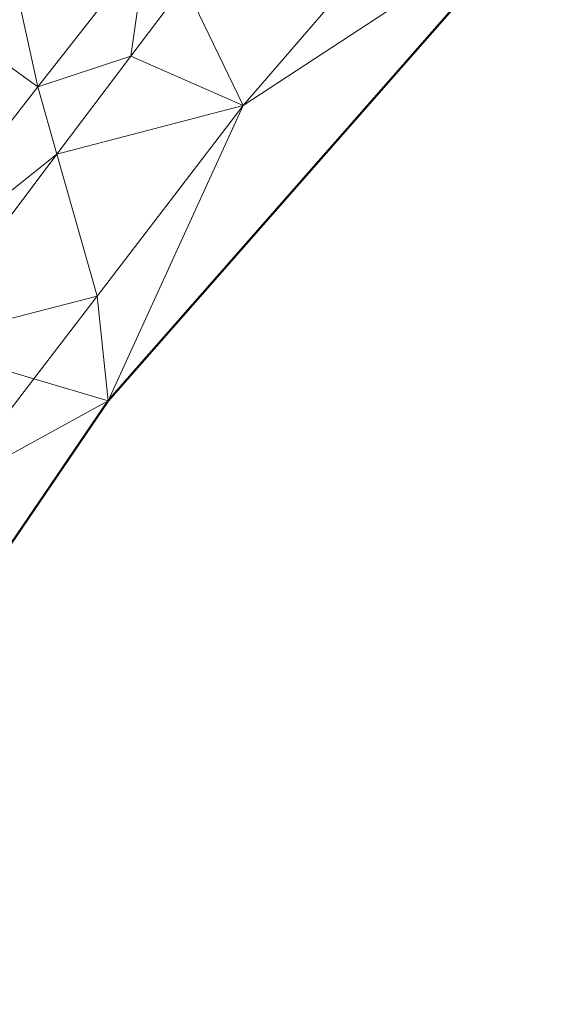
# Model space of a CAD drawing. Header units: metres. Extents: x 3490451 to 6981510, y 5754235 to 11509207.
# Tile 27 of 77: x 3490593.61 to 3490600.99, y 5754469.28 to 5754483.05. Entities that reach past the tile are written whole.
import ezdxf

# ---------------------------------------------------------------- set-up
doc = ezdxf.new("R2010")
doc.units = ezdxf.units.M
doc.layers.add('Kartierung-05$0$$VERB', color=7, linetype='Continuous', lineweight=18, true_color=0x82563a)

msp = doc.modelspace()

# ---------------------------------------------------------------- linework, layer by layer
at = {"layer": 'Kartierung-05$0$$VERB', "color": 1, "lineweight": 50, "ltscale": 0.02}
msp.add_lwpolyline([(3490611.3, 5754468.069), (3490616.213, 5754476.07), (3490616.009, 5754476.195), (3490615.748, 5754475.769), (3490615.046, 5754476.2), (3490613.052, 5754477.425), (3490612.651, 5754477.671), (3490612.48, 5754477.775), (3490615.253, 5754482.33), (3490615.281, 5754483.725), (3490615.444, 5754484.078), (3490615.194, 5754484.487), (3490611.554, 5754487.523), (3490609.784, 5754489.039), (3490605.859, 5754489.65), (3490600.83, 5754484.537), (3490594.845, 5754477.72), (3490592.13, 5754473.734), (3490590.831, 5754471.885), (3490589.313, 5754469.909), (3490593.284, 5754465.646)], dxfattribs=at)
at = {"layer": 'Kartierung-05$0$$VERB'}
for points in [[(3490591.674, 5754483.699, 165.443), (3490593.865, 5754482.111, 165.367), (3490593.104, 5754485.561, 165.368)], [(3490593.865, 5754482.111, 165.367), (3490593.104, 5754485.561, 165.368), (3490595.376, 5754484.048, 165.282)], [(3490594.845, 5754477.72, 164.54), (3490596.733, 5754481.851, 164.666), (3490600.83, 5754484.537, 164.488)], [(3490598.985, 5754484.463, 164.586), (3490596.733, 5754481.851, 164.666), (3490600.83, 5754484.537, 164.488)], [(3490598.985, 5754484.463, 164.586), (3490596.733, 5754481.851, 164.666), (3490595.919, 5754483.544, 165.275)], [(3490593.865, 5754482.111, 165.367), (3490595.164, 5754482.54, 165.306), (3490595.376, 5754484.048, 165.282)], [(3490595.164, 5754482.54, 165.306), (3490595.919, 5754483.544, 165.275), (3490595.376, 5754484.048, 165.282)], [(3490591.674, 5754483.699, 165.443), (3490593.865, 5754482.111, 165.367), (3490591.486, 5754479.061, 165.501)], [(3490595.164, 5754482.54, 165.306), (3490596.733, 5754481.851, 164.666), (3490595.919, 5754483.544, 165.275)], [(3490594.131, 5754481.169, 165.349), (3490593.865, 5754482.111, 165.367), (3490595.164, 5754482.54, 165.306)], [(3490594.131, 5754481.169, 165.349), (3490595.164, 5754482.54, 165.306), (3490596.733, 5754481.851, 164.666)], [(3490594.131, 5754481.169, 165.349), (3490593.865, 5754482.111, 165.367), (3490591.486, 5754479.061, 165.501)], [(3490594.131, 5754481.169, 165.349), (3490594.691, 5754479.184, 164.686), (3490596.733, 5754481.851, 164.666)], [(3490594.691, 5754479.184, 164.686), (3490594.845, 5754477.72, 164.54), (3490596.733, 5754481.851, 164.666)], [(3490594.131, 5754481.169, 165.349), (3490592.144, 5754478.53, 165.43), (3490591.486, 5754479.061, 165.501)], [(3490594.131, 5754481.169, 165.349), (3490594.691, 5754479.184, 164.686), (3490592.144, 5754478.53, 165.43)], [(3490593.807, 5754478.031, 164.695), (3490594.691, 5754479.184, 164.686), (3490592.144, 5754478.53, 165.43)], [(3490593.807, 5754478.031, 164.695), (3490594.691, 5754479.184, 164.686), (3490594.845, 5754477.72, 164.54)], [(3490593.807, 5754478.031, 164.695), (3490592.144, 5754478.53, 165.43), (3490592.648, 5754476.517, 164.706)], [(3490593.807, 5754478.031, 164.695), (3490594.845, 5754477.72, 164.54), (3490592.648, 5754476.517, 164.706)], [(3490594.845, 5754477.72, 164.54), (3490592.13, 5754473.734, 164.536), (3490592.648, 5754476.517, 164.706)]]:
    msp.add_3dface(points, dxfattribs=at)

doc.saveas('drawing.dxf')
